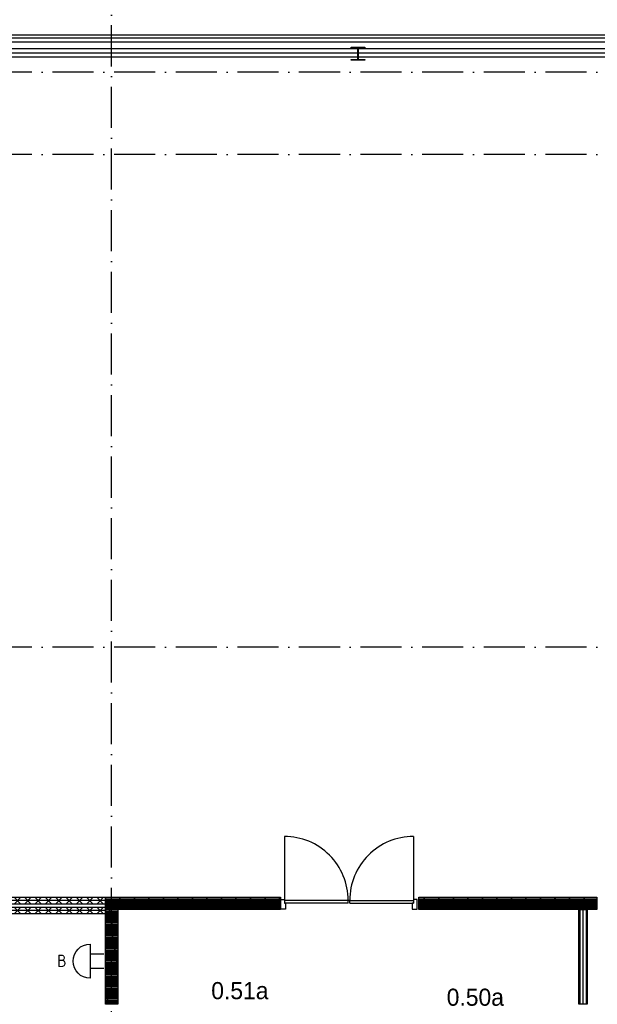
# Model space of a CAD drawing. Header units: millimetres. Extents: x -6587 to 170951, y 244 to 951952.
# Tile 17 of 102: x 16150 to 24590, y 61554 to 75937. Entities that reach past the tile are written whole.
import ezdxf
from ezdxf.enums import TextEntityAlignment as Align

# ---------------------------------------------------------------- set-up
doc = ezdxf.new("R2010")
doc.units = ezdxf.units.MM
doc.header["$LTSCALE"] = 100
doc.linetypes.add('DASHDOT', pattern=[9, 6, -1.5, 0, -1.5])
doc.layers.get('0').update_dxf_attribs({"linetype": 'CONTINUOUS'})
for name, color, linetype in [('AL$7----_STRAMIEN', 1, 'DASHDOT'), ('ALXA7---_KALKZVUIL', 1, 'CONTINUOUS'), ('BOUW', 8, 'CONTINUOUS'), ('EB6411--_ATTRIB', 2, 'CONTINUOUS'), ('EL6411--_DEURBEL', 3, 'CONTINUOUS')]:
    doc.layers.add(name, color=color, linetype=linetype)
doc.styles.add('1_8', font='iso', dxfattribs={"width": 0.7, "height": 1.8})
doc.styles.add('BURO-025', font='BUROFONT.shx', dxfattribs={"height": 250})

# ---------------------------------------------------------------- blocks, each defined once
blk = doc.blocks.new('ES081006')
at = {"color": 0}
for p, q in [((-1, 0), (-1, -2)), ((1, -2), (1, 0))]:
    blk.add_line(p, q, dxfattribs=at)
blk.add_lwpolyline([(2.5, 0), (-2.5, 0, -1)], format="xyb", close=True, dxfattribs=at)
at = {"color": 0, "style": '1_8', "flags": 8}
for tag, p in [('NUMMER', (0, 6.75)), ('SCHAK', (0, 4))]:
    blk.add_attdef(tag, text='', height=1.8, dxfattribs=at).set_placement(p, align=Align.MIDDLE)
at = {"style": '1_8', "flags": 8}
blk.add_attdef('M_CODE', text='', height=1.8, dxfattribs=at).set_placement((0, 0), align=Align.MIDDLE_CENTER)
blk = doc.blocks.new('*U71')
at = {"layer": 'ALXA7---_KALKZVUIL', "color": 0}
for p, q in [((5054, 63030), (5154, 63130)), ((5154, 63030), (5054, 63130)), ((5205, 63030), (5305, 63130)), ((5305, 63030), (5205, 63130)), ((5357, 63030), (5457, 63130)), ((5457, 63030), (5357, 63130)), ((5508, 63030), (5608, 63130)), ((5608, 63030), (5508, 63130)), ((5659, 63030), (5759, 63130)), ((5759, 63030), (5659, 63130)), ((5810, 63030), (5910, 63130)), ((5910, 63030), (5810, 63130)), ((5962, 63030), (6062, 63130)), ((6062, 63030), (5962, 63130)), ((6113, 63030), (6213, 63130)), ((6213, 63030), (6113, 63130)), ((6264, 63030), (6364, 63130)), ((6364, 63030), (6264, 63130)), ((6415, 63030), (6515, 63130)), ((6515, 63030), (6415, 63130)), ((6566, 63030), (6666, 63130)), ((6666, 63030), (6566, 63130)), ((6718, 63030), (6818, 63130)), ((6818, 63030), (6718, 63130)), ((6869, 63030), (6969, 63130)), ((6969, 63030), (6869, 63130)), ((7020, 63030), (7120, 63130)), ((7120, 63030), (7020, 63130)), ((7171, 63030), (7271, 63130)), ((7271, 63030), (7171, 63130)), ((7322, 63030), (7422, 63130)), ((7422, 63030), (7322, 63130)), ((7474, 63030), (7574, 63130)), ((7574, 63030), (7474, 63130)), ((7625, 63030), (7725, 63130)), ((7725, 63030), (7625, 63130)), ((7776, 63030), (7876, 63130)), ((7876, 63030), (7776, 63130)), ((7927, 63030), (8027, 63130)), ((8027, 63030), (7927, 63130)), ((8078, 63030), (8178, 63130)), ((8178, 63030), (8078, 63130)), ((8230, 63030), (8330, 63130)), ((8330, 63030), (8230, 63130)), ((8381, 63030), (8481, 63130)), ((8481, 63030), (8381, 63130)), ((8532, 63030), (8632, 63130)), ((8632, 63030), (8532, 63130)), ((8683, 63030), (8783, 63130)), ((8783, 63030), (8683, 63130)), ((8834, 63030), (8934, 63130)), ((8934, 63030), (8834, 63130)), ((8986, 63030), (9086, 63130)), ((9086, 63030), (8986, 63130)), ((9137, 63030), (9237, 63130)), ((9237, 63030), (9137, 63130)), ((9288, 63030), (9388, 63130)), ((9388, 63030), (9288, 63130)), ((9439, 63030), (9539, 63130)), ((9539, 63030), (9439, 63130)), ((9590, 63030), (9690, 63130)), ((9690, 63030), (9590, 63130)), ((9742, 63030), (9842, 63130)), ((9842, 63030), (9742, 63130)), ((9893, 63030), (9993, 63130)), ((9993, 63030), (9893, 63130)), ((10044, 63030), (10144, 63130)), ((10144, 63030), (10044, 63130)), ((10195, 63030), (10295, 63130)), ((10295, 63030), (10195, 63130)), ((10347, 63030), (10447, 63130)), ((10447, 63030), (10347, 63130)), ((10498, 63030), (10598, 63130)), ((10598, 63030), (10498, 63130)), ((10649, 63030), (10749, 63130)), ((10749, 63030), (10649, 63130)), ((10800, 63030), (10900, 63130)), ((10900, 63030), (10800, 63130)), ((10951, 63030), (11051, 63130)), ((11051, 63030), (10951, 63130)), ((11103, 63030), (11203, 63130)), ((11203, 63030), (11103, 63130)), ((11254, 63030), (11354, 63130)), ((11354, 63030), (11254, 63130)), ((11405, 63030), (11505, 63130)), ((11505, 63030), (11405, 63130)), ((11556, 63030), (11656, 63130)), ((11656, 63030), (11556, 63130)), ((11707, 63030), (11807, 63130)), ((11807, 63030), (11707, 63130)), ((11859, 63030), (11959, 63130)), ((11959, 63030), (11859, 63130)), ((12010, 63030), (12110, 63130)), ((12110, 63030), (12010, 63130)), ((12161, 63030), (12261, 63130)), ((12261, 63030), (12161, 63130)), ((12312, 63030), (12412, 63130)), ((12412, 63030), (12312, 63130)), ((12463, 63030), (12563, 63130)), ((12563, 63030), (12463, 63130)), ((12615, 63030), (12715, 63130)), ((12715, 63030), (12615, 63130)), ((12766, 63030), (12866, 63130)), ((12866, 63030), (12766, 63130)), ((12917, 63030), (13017, 63130)), ((13017, 63030), (12917, 63130)), ((13068, 63030), (13168, 63130)), ((13168, 63030), (13068, 63130)), ((13219, 63030), (13319, 63130)), ((13319, 63030), (13219, 63130)), ((13371, 63030), (13471, 63130)), ((13471, 63030), (13371, 63130)), ((13522, 63030), (13622, 63130)), ((13622, 63030), (13522, 63130)), ((13673, 63030), (13773, 63130)), ((13773, 63030), (13673, 63130)), ((13824, 63030), (13924, 63130)), ((13924, 63030), (13824, 63130)), ((13976, 63030), (14076, 63130)), ((14076, 63030), (13976, 63130)), ((14127, 63030), (14227, 63130)), ((14227, 63030), (14127, 63130)), ((14278, 63030), (14378, 63130)), ((14378, 63030), (14278, 63130)), ((14429, 63030), (14529, 63130)), ((14529, 63030), (14429, 63130)), ((14580, 63030), (14680, 63130)), ((14680, 63030), (14580, 63130)), ((14732, 63030), (14832, 63130)), ((14832, 63030), (14732, 63130)), ((14883, 63030), (14983, 63130)), ((14983, 63030), (14883, 63130)), ((15034, 63030), (15134, 63130)), ((15134, 63030), (15034, 63130)), ((15185, 63030), (15285, 63130)), ((15285, 63030), (15185, 63130)), ((15336, 63030), (15436, 63130)), ((15436, 63030), (15336, 63130)), ((15488, 63030), (15588, 63130)), ((15588, 63030), (15488, 63130)), ((15639, 63030), (15739, 63130)), ((15739, 63030), (15639, 63130)), ((15790, 63030), (15890, 63130)), ((15890, 63030), (15790, 63130)), ((15941, 63030), (16041, 63130)), ((16041, 63030), (15941, 63130)), ((16092, 63030), (16192, 63130)), ((16192, 63030), (16092, 63130)), ((16244, 63030), (16344, 63130)), ((16344, 63030), (16244, 63130)), ((16395, 63030), (16495, 63130)), ((16495, 63030), (16395, 63130)), ((16546, 63030), (16646, 63130)), ((16646, 63030), (16546, 63130)), ((16697, 63030), (16797, 63130)), ((16797, 63030), (16697, 63130)), ((16848, 63030), (16948, 63130)), ((16948, 63030), (16848, 63130)), ((17000, 63030), (17100, 63130)), ((17100, 63030), (17000, 63130)), ((17151, 63030), (17251, 63130)), ((17251, 63030), (17151, 63130)), ((17302, 63030), (17402, 63130)), ((17402, 63030), (17302, 63130))]:
    blk.add_line(p, q, dxfattribs=at)
blk = doc.blocks.new('*U72')
at = {"layer": 'ALXA7---_KALKZVUIL', "color": 0}
for p, q in [((5054, 62887), (5154, 62987)), ((5154, 62887), (5054, 62987)), ((5205, 62887), (5305, 62987)), ((5305, 62887), (5205, 62987)), ((5357, 62887), (5457, 62987)), ((5457, 62887), (5357, 62987)), ((5508, 62887), (5608, 62987)), ((5608, 62887), (5508, 62987)), ((5659, 62887), (5759, 62987)), ((5759, 62887), (5659, 62987)), ((5810, 62887), (5910, 62987)), ((5910, 62887), (5810, 62987)), ((5962, 62887), (6062, 62987)), ((6062, 62887), (5962, 62987)), ((6113, 62887), (6213, 62987)), ((6213, 62887), (6113, 62987)), ((6264, 62887), (6364, 62987)), ((6364, 62887), (6264, 62987)), ((6415, 62887), (6515, 62987)), ((6515, 62887), (6415, 62987)), ((6566, 62887), (6666, 62987)), ((6666, 62887), (6566, 62987)), ((6718, 62887), (6818, 62987)), ((6818, 62887), (6718, 62987)), ((6869, 62887), (6969, 62987)), ((6969, 62887), (6869, 62987)), ((7020, 62887), (7120, 62987)), ((7120, 62887), (7020, 62987)), ((7171, 62887), (7271, 62987)), ((7271, 62887), (7171, 62987)), ((7322, 62887), (7422, 62987)), ((7422, 62887), (7322, 62987)), ((7474, 62887), (7574, 62987)), ((7574, 62887), (7474, 62987)), ((7625, 62887), (7725, 62987)), ((7725, 62887), (7625, 62987)), ((7776, 62887), (7876, 62987)), ((7876, 62887), (7776, 62987)), ((7927, 62887), (8027, 62987)), ((8027, 62887), (7927, 62987)), ((8078, 62887), (8178, 62987)), ((8178, 62887), (8078, 62987)), ((8230, 62887), (8330, 62987)), ((8330, 62887), (8230, 62987)), ((8381, 62887), (8481, 62987)), ((8481, 62887), (8381, 62987)), ((8532, 62887), (8632, 62987)), ((8632, 62887), (8532, 62987)), ((8683, 62887), (8783, 62987)), ((8783, 62887), (8683, 62987)), ((8834, 62887), (8934, 62987)), ((8934, 62887), (8834, 62987)), ((8986, 62887), (9086, 62987)), ((9086, 62887), (8986, 62987)), ((9137, 62887), (9237, 62987)), ((9237, 62887), (9137, 62987)), ((9288, 62887), (9388, 62987)), ((9388, 62887), (9288, 62987)), ((9439, 62887), (9539, 62987)), ((9539, 62887), (9439, 62987)), ((9590, 62887), (9690, 62987)), ((9690, 62887), (9590, 62987)), ((9742, 62887), (9842, 62987)), ((9842, 62887), (9742, 62987)), ((9893, 62887), (9993, 62987)), ((9993, 62887), (9893, 62987)), ((10044, 62887), (10144, 62987)), ((10144, 62887), (10044, 62987)), ((10195, 62887), (10295, 62987)), ((10295, 62887), (10195, 62987)), ((10347, 62887), (10447, 62987)), ((10447, 62887), (10347, 62987)), ((10498, 62887), (10598, 62987)), ((10598, 62887), (10498, 62987)), ((10649, 62887), (10749, 62987)), ((10749, 62887), (10649, 62987)), ((10800, 62887), (10900, 62987)), ((10900, 62887), (10800, 62987)), ((10951, 62887), (11051, 62987)), ((11051, 62887), (10951, 62987)), ((11103, 62887), (11203, 62987)), ((11203, 62887), (11103, 62987)), ((11254, 62887), (11354, 62987)), ((11354, 62887), (11254, 62987)), ((11405, 62887), (11505, 62987)), ((11505, 62887), (11405, 62987)), ((11556, 62887), (11656, 62987)), ((11656, 62887), (11556, 62987)), ((11707, 62887), (11807, 62987)), ((11807, 62887), (11707, 62987)), ((11859, 62887), (11959, 62987)), ((11959, 62887), (11859, 62987)), ((12010, 62887), (12110, 62987)), ((12110, 62887), (12010, 62987)), ((12161, 62887), (12261, 62987)), ((12261, 62887), (12161, 62987)), ((12312, 62887), (12412, 62987)), ((12412, 62887), (12312, 62987)), ((12463, 62887), (12563, 62987)), ((12563, 62887), (12463, 62987)), ((12615, 62887), (12715, 62987)), ((12715, 62887), (12615, 62987)), ((12766, 62887), (12866, 62987)), ((12866, 62887), (12766, 62987)), ((12917, 62887), (13017, 62987)), ((13017, 62887), (12917, 62987)), ((13068, 62887), (13168, 62987)), ((13168, 62887), (13068, 62987)), ((13219, 62887), (13319, 62987)), ((13319, 62887), (13219, 62987)), ((13371, 62887), (13471, 62987)), ((13471, 62887), (13371, 62987)), ((13522, 62887), (13622, 62987)), ((13622, 62887), (13522, 62987)), ((13673, 62887), (13773, 62987)), ((13773, 62887), (13673, 62987)), ((13824, 62887), (13924, 62987)), ((13924, 62887), (13824, 62987)), ((13976, 62887), (14076, 62987)), ((14076, 62887), (13976, 62987)), ((14127, 62887), (14227, 62987)), ((14227, 62887), (14127, 62987)), ((14278, 62887), (14378, 62987)), ((14378, 62887), (14278, 62987)), ((14429, 62887), (14529, 62987)), ((14529, 62887), (14429, 62987)), ((14580, 62887), (14680, 62987)), ((14680, 62887), (14580, 62987)), ((14732, 62887), (14832, 62987)), ((14832, 62887), (14732, 62987)), ((14883, 62887), (14983, 62987)), ((14983, 62887), (14883, 62987)), ((15034, 62887), (15134, 62987)), ((15134, 62887), (15034, 62987)), ((15185, 62887), (15285, 62987)), ((15285, 62887), (15185, 62987)), ((15336, 62887), (15436, 62987)), ((15436, 62887), (15336, 62987)), ((15488, 62887), (15588, 62987)), ((15588, 62887), (15488, 62987)), ((15639, 62887), (15739, 62987)), ((15739, 62887), (15639, 62987)), ((15790, 62887), (15890, 62987)), ((15890, 62887), (15790, 62987)), ((15941, 62887), (16041, 62987)), ((16041, 62887), (15941, 62987)), ((16092, 62887), (16192, 62987)), ((16192, 62887), (16092, 62987)), ((16244, 62887), (16344, 62987)), ((16344, 62887), (16244, 62987)), ((16395, 62887), (16495, 62987)), ((16495, 62887), (16395, 62987)), ((16546, 62887), (16646, 62987)), ((16646, 62887), (16546, 62987)), ((16697, 62887), (16797, 62987)), ((16797, 62887), (16697, 62987)), ((16848, 62887), (16948, 62987)), ((16948, 62887), (16848, 62987)), ((17000, 62887), (17100, 62987)), ((17100, 62887), (17000, 62987)), ((17151, 62887), (17251, 62987)), ((17251, 62887), (17151, 62987)), ((17302, 62887), (17402, 62987)), ((17402, 62887), (17302, 62987))]:
    blk.add_line(p, q, dxfattribs=at)
blk = doc.blocks.new('HEA200')
at = {"color": 0, "linetype": 'Continuous'}
blk.add_lwpolyline([(3.25, 67, -0.41421356), (21.25, 85), (100, 85), (100, 95), (-100, 95), (-100, 85), (-21.25, 85, -0.41421356), (-3.25, 67), (-3.25, -67, -0.41421356), (-21.25, -85), (-100, -85), (-100, -95), (100, -95), (100, -85), (21.25, -85, -0.41421356), (3.25, -67)], format="xyb", close=True, dxfattribs=at)

msp = doc.modelspace()

# ---------------------------------------------------------------- hatches: boundary and pattern name
at = {"layer": 'BOUW'}
h = msp.add_hatch(dxfattribs=at)
h.set_pattern_fill('PREFBET', color=256, style=0)
h.set_pattern_definition([(45, (-24.84, -148.2), (-106.06602, 106.06602), [])])
h.paths.add_polyline_path([(17402.8, 62937.9), (17402.8, 63117.9), (19962.3, 63117.9), (19962.3, 63097.9), (19962.3, 62937.9), (17582.8, 62937.9)])
h = msp.add_hatch(dxfattribs=at)
h.set_pattern_fill('RASTER50', color=256, scale=100, style=0)
h.set_pattern_definition([(0, (-24.838, -148.197), (0, 20), [])])
h.paths.add_polyline_path([(17402.8, 62937.9), (17402.8, 63117.9), (19962.3, 63117.9), (19962.3, 63097.9), (19962.3, 62937.9), (17582.8, 62937.9)])
h = msp.add_hatch(dxfattribs=at)
h.set_pattern_fill('PREFBET', color=256, style=0)
h.set_pattern_definition([(45, (-1939.84, -148.2), (-106.06602, 106.06602), [])])
h.paths.add_polyline_path([(21982.3, 62937.9), (21982.3, 63117.9), (24582.8, 63117.9), (24582.8, 62937.9)])
h = msp.add_hatch(dxfattribs=at)
h.set_pattern_fill('RASTER50', color=256, scale=100, style=0)
h.set_pattern_definition([(0, (-1939.838, -148.197), (0, 20), [])])
h.paths.add_polyline_path([(21982.3, 62937.9), (21982.3, 63117.9), (24582.8, 63117.9), (24582.8, 62937.9)])
h = msp.add_hatch(dxfattribs=at)
h.set_pattern_fill('PREFBET', color=256, style=0)
h.set_pattern_definition([(45, (-1939.84, -148.2), (-106.06602, 106.06602), [])])
h.paths.add_polyline_path([(23961.3, 63117.9), (24397.8, 63117.9), (24397.8, 62937.9), (24232.7, 62937.9), (23961.3, 63097.9)])
h = msp.add_hatch(dxfattribs=at)
h.set_pattern_fill('PREFBET', color=256, style=0)
h.set_pattern_definition([(45, (2775.16, 52051.8), (-106.066, 106.066), [])])
h.paths.add_polyline_path([(17402.8, 62937.9), (17582.8, 62937.9), (17582.8, 61557.9), (17402.8, 61557.9)])
h = msp.add_hatch(dxfattribs=at)
h.set_pattern_fill('RASTER50', color=256, scale=100, style=0)
h.set_pattern_definition([(0, (2775.162, 52051.803), (0, 20), [])])
h.paths.add_polyline_path([(17402.8, 62937.9), (17582.8, 62937.9), (17582.8, 61557.9), (17402.8, 61557.9)])

# ---------------------------------------------------------------- linework, layer by layer
at = {"layer": 'AL$7----_STRAMIEN', "color": 1}
for p, q in [((17492.8, 5947), (17492.8, 77761.7)), ((85637.6, 75168.7), (4582.9, 75168.7)), ((85637.6, 73968.7), (4558.9, 73968.7)), ((85637.6, 73968.7), (4562.2, 73968.7)), ((85637.6, 66768.7), (4198.5, 66768.7))]:
    msp.add_line(p, q, dxfattribs=at)
at = {"layer": 'BOUW'}
for p, q in [((34232.8, 75708.7), (4662.8, 75708.7)), ((20948.3, 63032), (20948.3, 63072)), ((20973.3, 63072), (20948.3, 63072)), ((20973.3, 63032), (20973.3, 63072))]:
    msp.add_line(p, q, dxfattribs=at)
for points in [[(34091.8, 69459.9), (34232.8, 69459.9), (34232.8, 75708.7), (4637.8, 75708.7), (4637.8, 41478.7), (17172.8, 41482.9)], [(34091.8, 69499.9), (34192.8, 69499.9), (34192.8, 75668.7), (4677.8, 75668.7), (4677.8, 41518.8), (17172.8, 41522.9)], [(17292.8, 41298.7), (17292.8, 41594.7), (4753.8, 41594.7), (4753.8, 75613.7), (26312.8, 75613.7)], [(17392.8, 41298.7), (17392.8, 41694.7), (4853.8, 41694.7), (4853.8, 75513.7), (26312.8, 75513.7)], [(17392.8, 41769.7), (4928.8, 41769.7), (4928.8, 75451.2), (26312.8, 75451.2)], [(20018.3, 64006), (20018.3, 63072)], [(21903.3, 64006), (21903.3, 63072)], [(17402.8, 63067.9), (5003.8, 63067.9)], [(19962.3, 63083), (20018.3, 63083), (20018.3, 63032), (20035.3, 63032), (20035.3, 62944), (19962.3, 62944), (19962.3, 63020.8), (19962.3, 63020.8), (19962.3, 63083), (20018.3, 63083)], [(20948.3, 63072), (20018.3, 63072)], [(20948.3, 63032), (20018.3, 63032)], [(20973.3, 63072), (21903.3, 63072)], [(20973.3, 63032), (21903.3, 63032)], [(21959.3, 63083), (21903.3, 63083), (21903.3, 63032), (21886.3, 63032), (21886.3, 62944), (21959.3, 62944), (21959.3, 63020.8), (21959.3, 63020.8), (21959.3, 63083), (21903.3, 63083)], [(17402.8, 62924.9), (5003.8, 62924.9)], [(24332.8, 62937.9), (24332.8, 61555.9)], [(24380.3, 62937.9), (24380.3, 61555.9)], [(24427.8, 62937.9), (24427.8, 61555.9)]]:
    msp.add_lwpolyline(points, dxfattribs=at)
for points in [[(17392.8, 41707.2), (4866.3, 41707.2), (4866.3, 75513.7), (26312.8, 75513.7), (26312.8, 75388.7), (4991.3, 75388.7), (4991.3, 41832.2), (17392.8, 41832.2)], [(17402.8, 63017.9), (5003.8, 63017.9), (5003.8, 63117.9), (17402.8, 63117.9)], [(17402.8, 62937.9), (17402.8, 62937.9), (17402.8, 63117.9), (19962.3, 63117.9), (19962.3, 63097.9), (19962.3, 62937.9), (17582.8, 62937.9), (17582.8, 62937.9)], [(21982.3, 62937.9), (21982.3, 63117.9), (24582.8, 63117.9), (24582.8, 62937.9)], [(17402.8, 62874.9), (5003.8, 62874.9), (5003.8, 62974.9), (17402.8, 62974.9)], [(17402.8, 62937.9), (17402.8, 62937.9), (17582.8, 62937.9), (17582.8, 61557.9), (17402.8, 61557.9), (17402.8, 61557.9)], [(24442.8, 62937.9), (24442.8, 61555.9), (24317.8, 61555.9), (24317.8, 62937.9)]]:
    msp.add_lwpolyline(points, close=True, dxfattribs=at)
for centre, start, end in [((20017.8, 63075.4), 359.79023, 89.96387), ((21903.9, 63075.4), 90.03613, 180.20977)]:
    msp.add_arc(centre, 930.6, start, end, dxfattribs=at)

# ---------------------------------------------------------------- block references
at = {"layer": 'BOUW', "xscale": -1}
msp.add_blockref('HEA200', (21092.8, 75438.7), dxfattribs=at)
at = {"layer": 'BOUW'}
for name in ['*U71', '*U72']:
    msp.add_blockref(name, (-24.8, -11.7), dxfattribs=at)
at = {"layer": 'EL6411--_DEURBEL'}
ref = msp.add_blockref('ES081006', (17180.4, 62184.1), dxfattribs=dict(at, xscale=100, yscale=100, zscale=100, rotation=89.99999999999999))
ref.add_attrib('NUMMER', 'B', dxfattribs={"layer": 'EB6411--_ATTRIB', "color": 1, "height": 180, "style": '1_8', "flags": 8}).set_placement((16766.6, 62188.8), align=Align.MIDDLE)

# ---------------------------------------------------------------- texts
at = {"layer": 'BOUW', "style": 'BURO-025'}
for s, p in [('0.51a', (18949, 61628.8)), ('0.50a', (22389.3, 61532.7))]:
    msp.add_text(s, height=250, dxfattribs=at).set_placement(p)

doc.saveas('drawing.dxf')
